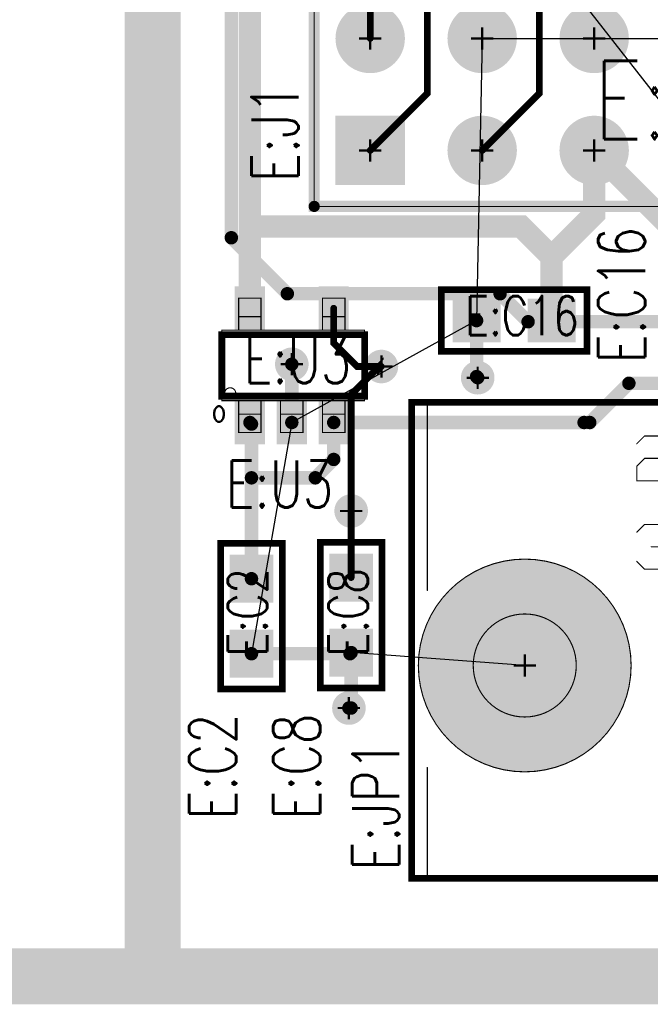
# Model space of a CAD drawing. Extents: x -4.8 to 11.7, y -3.6 to 8.1.
# Tile 6 of 53: x 0.672 to 1.235, y -0.325 to 0.554. Entities that reach past the tile are written whole.
import ezdxf
from ezdxf.enums import TextEntityAlignment as Align

# ---------------------------------------------------------------- set-up
doc = ezdxf.new("R2010")
doc.units = 0
for name, pattern in [('SIG_101', [2, 1, 1]), ('SIG_67', [2, 1, 1]), ('SIG_68', [2, 1, 1]), ('SIG_77', [2, 1, 1]), ('SIG_78', [2, 1, 1]), ('SIG_79', [2, 1, 1]), ('SIG_80', [2, 1, 1]), ('SIG_84', [2, 1, 1])]:
    doc.linetypes.add(name, pattern=pattern)
for name, color, linetype in [('2D_LINE_02', 231, 'CONTINUOUS'), ('2D_LINE_03', 112, 'CONTINUOUS'), ('ATTRIBUTE_123', 255, 'CONTINUOUS'), ('BOARD_OUTLINE_00', 254, 'CONTINUOUS'), ('DRIL_PLTE_THRU_01', 16, 'CONTINUOUS'), ('DRIL_PLTE_THRU_04', 176, 'CONTINUOUS'), ('DRIL_SYMBOL', 254, 'CONTINUOUS'), ('LINK_00', 2, 'CONTINUOUS'), ('PADS_BOT', 5, 'CONTINUOUS'), ('PADS_INNER', 1, 'CONTINUOUS'), ('PADS_TOP', 1, 'CONTINUOUS'), ('PART_NAME_123', 255, 'CONTINUOUS'), ('PART_NAME_129', 2, 'CONTINUOUS'), ('PART_TOP_2DLINE_123', 255, 'CONTINUOUS'), ('PART_TOP_2DLINE_129', 2, 'CONTINUOUS'), ('TRACE_01', 1, 'CONTINUOUS'), ('TRACE_04', 5, 'CONTINUOUS'), ('VIAPTS', 56, 'CONTINUOUS')]:
    doc.layers.add(name, color=color, linetype=linetype)
doc.styles.add('W0$001', font='simplex', dxfattribs={"width": 0.75})
doc.styles.add('W0$005', font='simplex', dxfattribs={"width": 0.75})
doc.styles.add('W0$006', font='simplex', dxfattribs={"width": 0.75})

# ---------------------------------------------------------------- blocks, each defined once
blk = doc.blocks.new('BOARD_1')
at = {"layer": 'BOARD_OUTLINE_00', "const_width": 0.01}
blk.add_lwpolyline([(0.0943, 1.2005), (7.4193, 1.2005), (7.4193, -5.5995), (0.0943, -5.5995)], close=True, dxfattribs=at)
blk = doc.blocks.new('DRAWING_167')
at = {"layer": '2D_LINE_02', "const_width": 0.05}
blk.add_lwpolyline([(0.0943, 1.2005), (7.4193, 1.2005), (7.4193, -5.5995), (0.0943, -5.5995)], close=True, dxfattribs=at)
blk = doc.blocks.new('DRAWING_168')
at = {"layer": '2D_LINE_03', "const_width": 0.05}
blk.add_lwpolyline([(0.0943, 1.2005), (7.4193, 1.2005), (7.4193, -5.5995), (0.0943, -5.5995)], close=True, dxfattribs=at)
blk = doc.blocks.new('DRAWING_170')
at = {"layer": '2D_LINE_03', "const_width": 0.025}
blk.add_lwpolyline([(-0.015, 0.035), (-0.425, 0.035), (-0.425, 1.63), (-4.145, 1.63), (-4.145, 1.18), (-5.3905, 1.18), (-5.3905, -0.1697), (-0.015, -0.1697)], close=True, dxfattribs=at)
blk = doc.blocks.new('SMOOTH_0$05')
at = {"const_width": 0.025}
blk.add_lwpolyline([(-0.0125, 0, 1), (0.0125, 0, 1)], format="xyb", close=True, dxfattribs=at)
blk = doc.blocks.new('DRAWING_171')
at = {"layer": '2D_LINE_02', "const_width": 0.05}
blk.add_lwpolyline([(0, 0), (1.97, 0), (1.97, -1.3097), (0, -1.3097)], close=True, dxfattribs=at)
at = {"layer": '2D_LINE_02'}
blk.add_blockref('SMOOTH_0$05', (0, -1.3097), dxfattribs=at)
blk = doc.blocks.new('SMOOTH_0$01')
at = {"const_width": 0.005}
blk.add_lwpolyline([(-0.0025, 0, 1), (0.0025, 0, 1)], format="xyb", close=True, dxfattribs=at)
blk = doc.blocks.new('SMOOTH_0$001')
at = {"const_width": 0.0005}
blk.add_lwpolyline([(-0.00025, 0, 1), (0.00025, 0, 1)], format="xyb", close=True, dxfattribs=at)
blk = doc.blocks.new('PART_BODY_TOP_219')
at = {"layer": 'PART_TOP_2DLINE_123', "const_width": 0.01}
blk.add_lwpolyline([(-0.05, -0.05), (-0.05, 0.15), (0.65, 0.15), (0.65, -0.05), (-0.05, -0.05)], dxfattribs=at)
at = {"layer": 'PART_TOP_2DLINE_129', "const_width": 0.001}
blk.add_lwpolyline([(-0.05, -0.05), (-0.05, 0.15), (0.65, 0.15), (0.65, -0.05), (-0.05, -0.05)], dxfattribs=at)
at = {"layer": 'PART_TOP_2DLINE_123'}
for p in [(-0.05, 0.15), (0.65, 0.15), (-0.05, -0.05), (-0.05, -0.05), (0.65, -0.05)]:
    blk.add_blockref('SMOOTH_0$01', p, dxfattribs=at)
at = {"layer": 'PART_TOP_2DLINE_129'}
for p in [(-0.05, 0.15), (0.65, 0.15), (-0.05, -0.05), (-0.05, -0.05), (0.65, -0.05)]:
    blk.add_blockref('SMOOTH_0$001', p, dxfattribs=at)
blk = doc.blocks.new('DRIL_SYMBOL_0$042')
at = {"layer": 'DRIL_SYMBOL', "const_width": 0.002}
for points in [[(0, -0.01), (0, 0.01)], [(-0.01, 0), (0.01, 0)]]:
    blk.add_lwpolyline(points, dxfattribs=at)
blk = doc.blocks.new('DRIL_HOLE_0$042')
at = {"const_width": 0.021}
blk.add_lwpolyline([(-0.0105, 0, 1), (0.0105, 0, 1)], format="xyb", close=True, dxfattribs=at)
blk.add_blockref('DRIL_SYMBOL_0$042', (0, 0))
blk = doc.blocks.new('PAD_75')
at = {"const_width": 0.031}
blk.add_lwpolyline([(0, -0.0155, 1), (0, 0.0155, 1)], format="xyb", close=True, dxfattribs=at)
blk = doc.blocks.new('PAD_76')
at = {"const_width": 0.062}
blk.add_lwpolyline([(-0.031, 0), (0.031, 0)], dxfattribs=at)
blk = doc.blocks.new('STK_TOP_53')
at = {"layer": 'DRIL_PLTE_THRU_01'}
blk.add_blockref('DRIL_HOLE_0$042', (0, 0), dxfattribs=at)
at = {"layer": 'DRIL_PLTE_THRU_04'}
blk.add_blockref('DRIL_HOLE_0$042', (0, 0), dxfattribs=at)
at = {"layer": 'PADS_BOT'}
blk.add_blockref('PAD_76', (0, 0), dxfattribs=at)
at = {"layer": 'PADS_INNER'}
blk.add_blockref('PAD_75', (0, 0), dxfattribs=at)
at = {"layer": 'PADS_TOP'}
blk.add_blockref('PAD_76', (0, 0), dxfattribs=at)
blk = doc.blocks.new('STK_TOP_66')
at = {"layer": 'DRIL_PLTE_THRU_01'}
blk.add_blockref('DRIL_HOLE_0$042', (0, 0), dxfattribs=at)
at = {"layer": 'DRIL_PLTE_THRU_04'}
blk.add_blockref('DRIL_HOLE_0$042', (0, 0), dxfattribs=at)
at = {"layer": 'PADS_BOT'}
blk.add_blockref('PAD_75', (0, 0), dxfattribs=at)
at = {"layer": 'PADS_INNER'}
blk.add_blockref('PAD_75', (0, 0), dxfattribs=at)
at = {"layer": 'PADS_TOP'}
blk.add_blockref('PAD_75', (0, 0), dxfattribs=at)
blk = doc.blocks.new('SYM_TOP_52')
for name, p in [('PART_BODY_TOP_219', (0, 0)), ('STK_TOP_66', (0, 0.1)), ('STK_TOP_66', (0.1, 0.1)), ('STK_TOP_66', (0.2, 0.1)), ('STK_TOP_66', (0.3, 0.1)), ('STK_TOP_66', (0.4, 0.1)), ('STK_TOP_66', (0.5, 0.1)), ('STK_TOP_66', (0.6, 0.1)), ('STK_TOP_53', (0, 0)), ('STK_TOP_66', (0.1, 0)), ('STK_TOP_66', (0.2, 0)), ('STK_TOP_66', (0.3, 0)), ('STK_TOP_66', (0.4, 0)), ('STK_TOP_66', (0.5, 0)), ('STK_TOP_66', (0.6, 0))]:
    blk.add_blockref(name, p)
blk = doc.blocks.new('PART_TOP_116')
blk.add_blockref('SYM_TOP_52', (0, 0))
at = {"layer": 'PART_NAME_123', "style": 'W0$006', "width": 0.75}
blk.add_text('E:J1', height=0.042, rotation=90, dxfattribs=at).set_placement((-0.064, -0.028))
at = {"layer": 'PART_NAME_129', "style": 'W0$001', "width": 0.75}
blk.add_text('E:J1', height=0.07, dxfattribs=at).set_placement((0.2, 0.01))
blk = doc.blocks.new('SMOOTH_0$006')
at = {"const_width": 0.003}
blk.add_lwpolyline([(-0.0015, 0, 1), (0.0015, 0, 1)], format="xyb", close=True, dxfattribs=at)
blk = doc.blocks.new('PART_BODY_TOP_220')
at = {"layer": 'PART_TOP_2DLINE_123', "const_width": 0.006}
blk.add_lwpolyline([(-0.375, 0.389), (0.05, 0.389), (0.05, -0.291), (-0.375, -0.291)], close=True, dxfattribs=at)
at = {"layer": 'PART_TOP_2DLINE_129', "const_width": 0.001}
for points in [[(-0.28, 0.288, 1), (-0.09, 0.288, 1)], [(-0.231, 0.288, 1), (-0.139, 0.288, 1)], [(-0.11, 0.099, 1), (-0.046, 0.099, 1)], [(-0.032, 0.099, 1), (0.032, 0.099, 1)], [(-0.098, 0.099, 1), (-0.058, 0.099, 1)], [(-0.02, 0.099, 1), (0.02, 0.099, 1)], [(-0.11, 0, 1), (-0.046, 0, 1)], [(-0.032, 0, 1), (0.032, 0, 1)], [(-0.098, 0, 1), (-0.058, 0, 1)], [(-0.02, 0, 1), (0.02, 0, 1)], [(-0.28, -0.188, 1), (-0.09, -0.188, 1)], [(-0.231, -0.188, 1), (-0.139, -0.188, 1)]]:
    blk.add_lwpolyline(points, format="xyb", close=True, dxfattribs=at)
for points in [[(-0.276, 0.375), (-0.374, 0.375)], [(-0.374, 0.375), (-0.374, -0.275)], [(-0.118, 0.375), (0.049, 0.375)], [(0.049, 0.375), (0.049, -0.275)], [(-0.099, 0.181), (-0.092, 0.188)], [(-0.066, 0.188), (-0.059, 0.181)], [(-0.007, 0.188), (-0.02, 0.188)], [(-0.02, 0.188), (-0.02, 0.161)], [(0, 0.181), (-0.007, 0.188)], [(0.013, 0.188), (0.02, 0.181)], [(-0.099, 0.168), (-0.099, 0.181)], [(-0.059, 0.181), (-0.059, 0.168)], [(0, 0.168), (0, 0.181)], [(0.02, 0.181), (0.02, 0.168)], [(-0.092, 0.161), (-0.099, 0.168)], [(-0.079, 0.168), (-0.086, 0.161)], [(-0.079, 0.168), (-0.079, 0.175)], [(-0.072, 0.161), (-0.079, 0.168)], [(-0.059, 0.168), (-0.066, 0.161)], [(0.007, 0.161), (0, 0.168)], [(0.02, 0.168), (0.013, 0.161)], [(-0.086, 0.161), (-0.092, 0.161)], [(-0.066, 0.161), (-0.072, 0.161)], [(0.013, 0.161), (0.007, 0.161)], [(-0.086, -0.085), (-0.086, -0.058)], [(-0.086, -0.058), (-0.079, -0.058)], [(-0.079, -0.058), (-0.059, -0.078)], [(-0.02, -0.065), (-0.02, -0.078)], [(0.013, -0.065), (0.02, -0.071)], [(-0.059, -0.078), (-0.099, -0.078)], [(0.02, -0.071), (-0.02, -0.071)], [(-0.374, -0.275), (-0.272, -0.275)], [(0.049, -0.275), (-0.118, -0.275)]]:
    blk.add_lwpolyline(points, dxfattribs=at)
at = {"layer": 'PART_TOP_2DLINE_123'}
for p in [(-0.375, 0.389), (0.05, 0.389), (-0.375, -0.291), (0.05, -0.291)]:
    blk.add_blockref('SMOOTH_0$006', p, dxfattribs=at)
at = {"layer": 'PART_TOP_2DLINE_129'}
for p in [(-0.374, 0.375), (-0.374, 0.375), (-0.276, 0.375), (-0.118, 0.375), (0.049, 0.375), (0.049, 0.375), (-0.092, 0.188), (-0.066, 0.188), (-0.02, 0.188), (-0.02, 0.188), (-0.007, 0.188), (-0.007, 0.188), (0.013, 0.188), (-0.099, 0.181), (-0.099, 0.181), (-0.059, 0.181), (-0.059, 0.181), (0, 0.181), (0, 0.181), (0.02, 0.181), (0.02, 0.181), (-0.099, 0.168), (-0.099, 0.168), (-0.079, 0.175), (-0.079, 0.168), (-0.079, 0.168), (-0.079, 0.168), (-0.059, 0.168), (-0.059, 0.168), (0, 0.168), (0, 0.168), (0.02, 0.168), (0.02, 0.168), (-0.092, 0.161), (-0.092, 0.161), (-0.086, 0.161), (-0.086, 0.161), (-0.072, 0.161), (-0.072, 0.161), (-0.066, 0.161), (-0.066, 0.161), (-0.02, 0.161), (0.007, 0.161), (0.007, 0.161), (0.013, 0.161), (0.013, 0.161), (-0.086, -0.058), (-0.086, -0.058), (-0.079, -0.058), (-0.079, -0.058), (-0.02, -0.065), (0.013, -0.065), (-0.099, -0.078), (-0.059, -0.078), (-0.059, -0.078), (-0.02, -0.071), (-0.02, -0.078), (0.02, -0.071), (0.02, -0.071), (-0.086, -0.085), (-0.374, -0.275), (-0.374, -0.275), (-0.272, -0.275), (-0.118, -0.275), (0.049, -0.275), (0.049, -0.275)]:
    blk.add_blockref('SMOOTH_0$001', p, dxfattribs=at)
blk = doc.blocks.new('DRIL_SYMBOL_0$035')
at = {"layer": 'DRIL_SYMBOL', "const_width": 0.002}
for points in [[(0, -0.01), (0, 0.01)], [(-0.01, 0), (0.01, 0)]]:
    blk.add_lwpolyline(points, dxfattribs=at)
blk = doc.blocks.new('DRIL_HOLE_0$035')
at = {"const_width": 0.0175}
blk.add_lwpolyline([(-0.00875, 0, 1), (0.00875, 0, 1)], format="xyb", close=True, dxfattribs=at)
blk.add_blockref('DRIL_SYMBOL_0$035', (0, 0))
blk = doc.blocks.new('PAD_83')
at = {"const_width": 0.032}
blk.add_lwpolyline([(0, -0.016, 1), (0, 0.016, 1)], format="xyb", close=True, dxfattribs=at)
blk = doc.blocks.new('STK_TOP_67')
at = {"layer": 'DRIL_PLTE_THRU_01'}
blk.add_blockref('DRIL_HOLE_0$035', (0, 0), dxfattribs=at)
at = {"layer": 'DRIL_PLTE_THRU_04'}
blk.add_blockref('DRIL_HOLE_0$035', (0, 0), dxfattribs=at)
at = {"layer": 'PADS_BOT'}
blk.add_blockref('PAD_83', (0, 0), dxfattribs=at)
at = {"layer": 'PADS_INNER'}
blk.add_blockref('PAD_83', (0, 0), dxfattribs=at)
at = {"layer": 'PADS_TOP'}
blk.add_blockref('PAD_83', (0, 0), dxfattribs=at)
blk = doc.blocks.new('DRIL_SYMBOL_0$092')
at = {"layer": 'DRIL_SYMBOL', "const_width": 0.002}
for points in [[(0, -0.01), (0, 0.01)], [(-0.01, 0), (0.01, 0)]]:
    blk.add_lwpolyline(points, dxfattribs=at)
blk = doc.blocks.new('DRIL_HOLE_0$092')
at = {"const_width": 0.046}
blk.add_lwpolyline([(-0.023, 0, 1), (0.023, 0, 1)], format="xyb", close=True, dxfattribs=at)
blk.add_blockref('DRIL_SYMBOL_0$092', (0, 0))
blk = doc.blocks.new('PAD_84')
at = {"const_width": 0.095}
blk.add_lwpolyline([(0, -0.0475, 1), (0, 0.0475, 1)], format="xyb", close=True, dxfattribs=at)
blk = doc.blocks.new('STK_TOP_68')
at = {"layer": 'DRIL_PLTE_THRU_01'}
blk.add_blockref('DRIL_HOLE_0$092', (0, 0), dxfattribs=at)
at = {"layer": 'DRIL_PLTE_THRU_04'}
blk.add_blockref('DRIL_HOLE_0$092', (0, 0), dxfattribs=at)
at = {"layer": 'PADS_BOT'}
blk.add_blockref('PAD_84', (0, 0), dxfattribs=at)
at = {"layer": 'PADS_INNER'}
blk.add_blockref('PAD_84', (0, 0), dxfattribs=at)
at = {"layer": 'PADS_TOP'}
blk.add_blockref('PAD_84', (0, 0), dxfattribs=at)
blk = doc.blocks.new('SYM_TOP_53')
for name, p in [('PART_BODY_TOP_220', (0, 0)), ('STK_TOP_68', (-0.185, 0.288)), ('STK_TOP_67', (-0.078, 0.099)), ('STK_TOP_67', (0, 0.099)), ('STK_TOP_67', (-0.078, 0)), ('STK_TOP_67', (0, 0)), ('STK_TOP_68', (-0.185, -0.188))]:
    blk.add_blockref(name, p)
blk = doc.blocks.new('PART_TOP_117')
blk.add_blockref('SYM_TOP_53', (0, 0))
at = {"layer": 'PART_NAME_123', "style": 'W0$006', "width": 0.75}
blk.add_text('E:JP1', height=0.042, dxfattribs=at).set_placement((-0.368, 0.4))
blk = doc.blocks.new('PART_BODY_TOP_203')
at = {"layer": 'PART_TOP_2DLINE_123', "const_width": 0.006}
blk.add_lwpolyline([(-0.065, -0.02756), (0.065, -0.02756), (0.065, 0.02756), (-0.065, 0.02756)], close=True, dxfattribs=at)
at = {"layer": 'PART_TOP_2DLINE_129', "const_width": 0.001}
blk.add_lwpolyline([(-0.065, -0.03), (0.065, -0.03), (0.065, 0.02756), (-0.065, 0.02756)], close=True, dxfattribs=at)
at = {"layer": 'PART_TOP_2DLINE_123'}
for p in [(-0.065, 0.02756), (0.065, 0.02756), (-0.065, -0.02756), (0.065, -0.02756)]:
    blk.add_blockref('SMOOTH_0$006', p, dxfattribs=at)
at = {"layer": 'PART_TOP_2DLINE_129'}
for p in [(-0.065, 0.02756), (0.065, 0.02756), (-0.065, -0.03), (0.065, -0.03)]:
    blk.add_blockref('SMOOTH_0$001', p, dxfattribs=at)
blk = doc.blocks.new('DRIL_HOLE_0')
blk.add_lwpolyline([(0, 0, 1), (0, 0, 1)], format="xyb", close=True)
blk = doc.blocks.new('PAD_0')
blk.add_lwpolyline([(0, 0, 1), (0, 0, 1)], format="xyb", close=True)
blk = doc.blocks.new('PAD_98')
at = {"const_width": 0.039}
blk.add_lwpolyline([(-0.0215, 0), (0.0215, 0)], dxfattribs=at)
blk = doc.blocks.new('STK_TOP_49')
at = {"layer": 'DRIL_PLTE_THRU_01'}
blk.add_blockref('DRIL_HOLE_0', (0, 0), dxfattribs=at)
at = {"layer": 'DRIL_PLTE_THRU_04'}
blk.add_blockref('DRIL_HOLE_0', (0, 0), dxfattribs=at)
at = {"layer": 'PADS_BOT'}
blk.add_blockref('PAD_0', (0, 0), dxfattribs=at)
at = {"layer": 'PADS_INNER'}
blk.add_blockref('PAD_0', (0, 0), dxfattribs=at)
at = {"layer": 'PADS_TOP'}
blk.add_blockref('PAD_98', (0, 0), dxfattribs=at)
blk = doc.blocks.new('SYM_TOP_36')
for name, p in [('PART_BODY_TOP_203', (0, 0)), ('STK_TOP_49', (-0.0335, 0)), ('STK_TOP_49', (0.0335, 0))]:
    blk.add_blockref(name, p)
blk = doc.blocks.new('PART_TOP_234')
blk.add_blockref('SYM_TOP_36', (0, 0))
at = {"layer": 'PART_NAME_123', "style": 'W0$006', "width": 0.75}
blk.add_text('E:C16', height=0.042, rotation=270, dxfattribs=at).set_placement((-0.117, 0.038))
at = {"layer": 'PART_NAME_129', "style": 'W0$001', "width": 0.75}
blk.add_text('E:C16', height=0.035, rotation=180, dxfattribs=at).set_placement((-0.0069, -0.0044), align=Align.MIDDLE_CENTER)
blk = doc.blocks.new('PART_TOP_238')
blk.add_blockref('SYM_TOP_36', (0, 0))
at = {"layer": 'PART_NAME_123', "style": 'W0$006', "width": 0.75}
blk.add_text('E:C2', height=0.042, rotation=180, dxfattribs=at).set_placement((0.1816, -0.0136))
at = {"layer": 'PART_NAME_129', "style": 'W0$001', "width": 0.75}
blk.add_text('E:C2', height=0.035, rotation=180, dxfattribs=at).set_placement((-0.0034, -0.0036), align=Align.MIDDLE_CENTER)
blk = doc.blocks.new('PART_TOP_244')
blk.add_blockref('SYM_TOP_36', (0, 0))
at = {"layer": 'PART_NAME_123', "style": 'W0$006', "width": 0.75}
blk.add_text('E:C8', height=0.042, rotation=180, dxfattribs=at).set_placement((0.1826, -0.0276))
at = {"layer": 'PART_NAME_129', "style": 'W0$001', "width": 0.75}
blk.add_text('E:C8', height=0.035, rotation=180, dxfattribs=at).set_placement((-0.0024, -0.0026), align=Align.MIDDLE_CENTER)
blk = doc.blocks.new('PART_BODY_TOP_201')
at = {"layer": 'PART_TOP_2DLINE_123', "const_width": 0.006}
blk.add_lwpolyline([(0.065, 0.0275), (0.065, -0.0275), (-0.0625, -0.0275), (-0.0625, 0.0275)], close=True, dxfattribs=at)
blk.add_lwpolyline([(0.065, 0.0275), (0.065, -0.0275), (-0.0625, -0.0275), (-0.0625, 0.0275)], close=True, dxfattribs=at)
at = {"layer": 'PART_TOP_2DLINE_129', "const_width": 0.001}
for points in [[(-0.0275, 0.0315), (-0.0275, 0.06), (-0.0475, 0.06), (-0.0475, 0.0315), (-0.0275, 0.0315)], [(0.0475, 0.0315), (0.0475, 0.06), (0.0275, 0.06), (0.0275, 0.0315), (0.0475, 0.0315)], [(-0.0275, 0.0435), (-0.0475, 0.0435)], [(0.0475, 0.0435), (0.0275, 0.0435)], [(-0.0475, -0.0315), (-0.0475, -0.06), (-0.0275, -0.06), (-0.0275, -0.0315), (-0.0475, -0.0315)], [(-0.01, -0.0315), (-0.01, -0.06), (0.01, -0.06), (0.01, -0.0315), (-0.01, -0.0315)], [(0.0275, -0.0315), (0.0275, -0.06), (0.0475, -0.06), (0.0475, -0.0315), (0.0275, -0.0315)], [(-0.0475, -0.0435), (-0.0275, -0.0435)], [(-0.01, -0.0435), (0.01, -0.0435)], [(0.0275, -0.0435), (0.0475, -0.0435)]]:
    blk.add_lwpolyline(points, dxfattribs=at)
blk.add_lwpolyline([(0.065, 0.0315), (0.065, -0.0315), (-0.0625, -0.0315), (-0.0625, 0.0315)], close=True, dxfattribs=at)
blk.add_lwpolyline([(-0.06, -0.025, 1), (-0.05, -0.025, 1)], format="xyb", close=True, dxfattribs=at)
at = {"layer": 'PART_TOP_2DLINE_123'}
for p in [(-0.0625, 0.0275), (-0.0625, 0.0275), (0.065, 0.0275), (0.065, 0.0275), (-0.0625, -0.0275), (-0.0625, -0.0275), (0.065, -0.0275), (0.065, -0.0275)]:
    blk.add_blockref('SMOOTH_0$006', p, dxfattribs=at)
at = {"layer": 'PART_TOP_2DLINE_129'}
for p in [(-0.0475, 0.06), (-0.0275, 0.06), (0.0275, 0.06), (0.0475, 0.06), (-0.0475, 0.0435), (-0.0275, 0.0435), (0.0275, 0.0435), (0.0475, 0.0435), (-0.0625, 0.0315), (-0.0475, 0.0315), (-0.0275, 0.0315), (-0.0275, 0.0315), (0.0275, 0.0315), (0.0475, 0.0315), (0.0475, 0.0315), (0.065, 0.0315), (-0.0625, -0.0315), (-0.0475, -0.0315), (-0.0475, -0.0315), (-0.0275, -0.0315), (-0.01, -0.0315), (-0.01, -0.0315), (0.01, -0.0315), (0.0275, -0.0315), (0.0275, -0.0315), (0.0475, -0.0315), (0.065, -0.0315), (-0.0475, -0.0435), (-0.0275, -0.0435), (-0.01, -0.0435), (0.01, -0.0435), (0.0275, -0.0435), (0.0475, -0.0435), (-0.0475, -0.06), (-0.0275, -0.06), (-0.01, -0.06), (0.01, -0.06), (0.0275, -0.06), (0.0475, -0.06)]:
    blk.add_blockref('SMOOTH_0$001', p, dxfattribs=at)
blk = doc.blocks.new('PAD_56')
at = {"const_width": 0.027}
blk.add_lwpolyline([(-0.0195, 0), (0.0195, 0)], dxfattribs=at)
blk = doc.blocks.new('STK_TOP_47')
at = {"layer": 'DRIL_PLTE_THRU_01'}
blk.add_blockref('DRIL_HOLE_0', (0, 0), dxfattribs=at)
at = {"layer": 'DRIL_PLTE_THRU_04'}
blk.add_blockref('DRIL_HOLE_0', (0, 0), dxfattribs=at)
at = {"layer": 'PADS_BOT'}
blk.add_blockref('PAD_0', (0, 0), dxfattribs=at)
at = {"layer": 'PADS_INNER'}
blk.add_blockref('PAD_0', (0, 0), dxfattribs=at)
at = {"layer": 'PADS_TOP', "rotation": 90}
blk.add_blockref('PAD_56', (0, 0), dxfattribs=at)
blk = doc.blocks.new('SYM_TOP_34')
for name, p in [('STK_TOP_47', (-0.0374, 0.051)), ('STK_TOP_47', (0.0374, 0.051)), ('PART_BODY_TOP_201', (0, 0)), ('STK_TOP_47', (-0.0374, -0.051)), ('STK_TOP_47', (0, -0.051)), ('STK_TOP_47', (0.0374, -0.051))]:
    blk.add_blockref(name, p)
blk = doc.blocks.new('PART_TOP_263')
blk.add_blockref('SYM_TOP_34', (0, 0))
at = {"layer": 'ATTRIBUTE_123', "style": 'W0$005', "width": 0.75}
blk.add_text('o', height=0.021, dxfattribs=at).set_placement((-0.065, -0.04), align=Align.MIDDLE_CENTER)
at = {"layer": 'PART_NAME_123', "style": 'W0$006', "width": 0.75}
blk.add_text('E:U3', height=0.042, dxfattribs=at).set_placement((-0.011, -0.106), align=Align.MIDDLE_CENTER)
at = {"layer": 'PART_NAME_129', "style": 'W0$001', "width": 0.75}
blk.add_text('E:U3', height=0.042, dxfattribs=at).set_placement((0.005, 0.005), align=Align.MIDDLE_CENTER)
blk = doc.blocks.new('SMOOTH_0$012')
at = {"const_width": 0.006}
blk.add_lwpolyline([(-0.003, 0, 1), (0.003, 0, 1)], format="xyb", close=True, dxfattribs=at)
blk = doc.blocks.new('TRACE_800')
at = {"layer": 'TRACE_01', "linetype": 'SIG_68', "const_width": 0.012}
blk.add_lwpolyline([(0.9676, -0.0604), (0.9676, -0.0109)], dxfattribs=at)
at = {"layer": 'TRACE_01'}
for p in [(0.9676, -0.0109), (0.9676, -0.0604)]:
    blk.add_blockref('SMOOTH_0$012', p, dxfattribs=at)
blk = doc.blocks.new('TRACE_804')
at = {"layer": 'TRACE_01', "linetype": 'SIG_68', "const_width": 0.012}
blk.add_lwpolyline([(0.9676, -0.0604), (0.9656, -0.0604)], dxfattribs=at)
at = {"layer": 'TRACE_01'}
for p in [(0.9656, -0.0604), (0.9676, -0.0604)]:
    blk.add_blockref('SMOOTH_0$012', p, dxfattribs=at)
blk = doc.blocks.new('SMOOTH_0$02')
at = {"const_width": 0.01}
blk.add_lwpolyline([(-0.005, 0, 1), (0.005, 0, 1)], format="xyb", close=True, dxfattribs=at)
blk = doc.blocks.new('DRIL_SYMBOL_0$013')
at = {"layer": 'DRIL_SYMBOL', "const_width": 0.002}
for points in [[(0, -0.01), (0, 0.01)], [(-0.01, 0), (0.01, 0)]]:
    blk.add_lwpolyline(points, dxfattribs=at)
blk = doc.blocks.new('DRIL_HOLE_0$013')
at = {"const_width": 0.0065}
blk.add_lwpolyline([(-0.00325, 0, 1), (0.00325, 0, 1)], format="xyb", close=True, dxfattribs=at)
blk.add_blockref('DRIL_SYMBOL_0$013', (0, 0))
blk = doc.blocks.new('PAD_180')
at = {"const_width": 0.015}
blk.add_lwpolyline([(0, -0.0075, 1), (0, 0.0075, 1)], format="xyb", close=True, dxfattribs=at)
blk = doc.blocks.new('STK_TOP_5')
at = {"layer": 'DRIL_PLTE_THRU_01'}
blk.add_blockref('DRIL_HOLE_0$013', (0, 0), dxfattribs=at)
at = {"layer": 'DRIL_PLTE_THRU_04'}
blk.add_blockref('DRIL_HOLE_0$013', (0, 0), dxfattribs=at)
at = {"layer": 'PADS_BOT'}
blk.add_blockref('PAD_180', (0, 0), dxfattribs=at)
at = {"layer": 'PADS_INNER'}
blk.add_blockref('PAD_180', (0, 0), dxfattribs=at)
at = {"layer": 'PADS_TOP'}
blk.add_blockref('PAD_180', (0, 0), dxfattribs=at)
blk = doc.blocks.new('SYM_TOP_4')
blk.add_blockref('STK_TOP_5', (0, 0))

msp = doc.modelspace()

# ---------------------------------------------------------------- linework, layer by layer
at = {"layer": 'LINK_00', "linetype": 'SIG_68'}
for p, q in [((1.7306, -0.1424), (0.9851, 0.8126)), ((1.0846, 0.5376), (1.0796, 0.2856)), ((1.0846, 0.5376), (1.2846, 0.5376)), ((1.0796, 0.2856), (0.9146, 0.1946)), ((0.9146, 0.1946), (0.8786, -0.0119)), ((1.1226, -0.0224), (0.9676, -0.0109))]:
    msp.add_line(p, q, dxfattribs=at)
at = {"layer": 'TRACE_01', "linetype": 'SIG_78', "const_width": 0.006}
msp.add_lwpolyline([(0.9846, 0.5376), (0.9846, 0.5886), (1.0956, 0.6996), (1.3956, 0.6996)], dxfattribs=at)
at = {"layer": 'TRACE_01', "linetype": 'SIG_80', "const_width": 0.02}
for points in [[(1.1466, 0.3426), (1.1196, 0.3696), (0.8772, 0.3696), (0.8772, 0.6296), (0.9006, 0.653), (0.9575, 0.653), (0.9606, 0.6561)], [(1.1466, 0.3426), (1.1846, 0.3806), (1.1846, 0.4376)], [(1.1466, 0.2856), (1.1466, 0.3426), (1.1846, 0.3806), (1.1846, 0.4376)], [(1.7005, 0.3647), (1.2575, 0.3647), (1.1846, 0.4376)], [(1.1466, 0.3426), (1.1196, 0.3696), (0.8772, 0.3696)], [(0.8772, 0.2966), (0.8772, 0.3696)]]:
    msp.add_lwpolyline(points, dxfattribs=at)
at = {"layer": 'TRACE_01', "linetype": 'SIG_77', "const_width": 0.006}
msp.add_lwpolyline([(0.9846, 0.4376), (1.0356, 0.4886), (1.0356, 0.5846), (1.1056, 0.6546), (1.4356, 0.6546)], dxfattribs=at)
at = {"layer": 'TRACE_01', "linetype": 'SIG_79', "const_width": 0.006}
msp.add_lwpolyline([(1.0846, 0.4376), (1.1356, 0.4886), (1.1356, 0.5946), (1.1656, 0.6246), (1.3456, 0.6246)], dxfattribs=at)
at = {"layer": 'TRACE_01', "linetype": 'SIG_101', "const_width": 0.006}
for points in [[(0.9946, 0.2446), (0.973, 0.2446), (0.952, 0.2656), (0.952, 0.2966)], [(0.9676, 0.0561), (0.9676, 0.1156)]]:
    msp.add_lwpolyline(points, dxfattribs=at)
at = {"layer": 'TRACE_01', "linetype": 'SIG_84', "const_width": 0.012}
for points in [[(1.1756, 0.1946), (1.1806, 0.1946), (1.2156, 0.2296), (1.2896, 0.2296), (1.3096, 0.2496), (1.3096, 0.3001)], [(0.9356, 0.1452), (0.8786, 0.1452), (0.8786, 0.1932), (0.8772, 0.1946)], [(0.8786, 0.0551), (0.8786, 0.1452), (0.9356, 0.1452), (0.952, 0.1616), (0.952, 0.1946)], [(0.9356, 0.1452), (0.952, 0.1616), (0.952, 0.1946)], [(1.1756, 0.1946), (0.952, 0.1946)]]:
    msp.add_lwpolyline(points, dxfattribs=at)
at = {"layer": 'TRACE_01', "linetype": 'SIG_68', "const_width": 0.012}
for points in [[(1.0806, 0.2346), (1.0796, 0.2356), (1.0796, 0.2856)], [(0.9146, 0.1946), (0.9146, 0.2466)], [(0.8786, -0.0119), (0.9666, -0.0119), (0.9676, -0.0109)]]:
    msp.add_lwpolyline(points, dxfattribs=at)
at = {"layer": 'TRACE_04', "linetype": 'SIG_67', "const_width": 0.012}
for points in [[(0.8606, 0.3596), (0.8606, 0.8856), (0.8796, 0.9046), (0.8796, 0.9616)], [(0.8606, 0.3596), (0.9106, 0.3096), (1.1006, 0.3096), (1.1256, 0.2846), (1.3456, 0.2846), (1.4106, 0.2196), (1.4106, 0.1626)]]:
    msp.add_lwpolyline(points, dxfattribs=at)
at = {"layer": 'TRACE_04', "linetype": 'SIG_101', "const_width": 0.006}
msp.add_lwpolyline([(0.9676, 0.1156), (0.9676, 0.2196), (0.9936, 0.2456), (0.9936, 0.2436), (0.9946, 0.2446)], dxfattribs=at)

# ---------------------------------------------------------------- block references
for name, p in [('DRAWING_167', (-0.3193, 5.2995)), ('DRAWING_168', (-0.3193, 5.2995)), ('BOARD_1', (-0.3193, 5.2995)), ('DRAWING_170', (5.1655, -0.1303)), ('DRAWING_171', (0.7905, 1.0097)), ('PART_TOP_116', (0.9846, 0.4376)), ('PART_TOP_263', (0.9146, 0.2456)), ('TRACE_800', (0, 0)), ('TRACE_804', (0, 0))]:
    msp.add_blockref(name, p)
for name, p, rotation in [('PART_TOP_234', (1.1131, 0.2856), 180), ('PART_TOP_117', (1.4106, 0.1626), 90), ('PART_TOP_244', (0.9676, 0.0226), 270), ('PART_TOP_238', (0.8786, 0.0216), 270)]:
    msp.add_blockref(name, p, dxfattribs=dict(rotation=rotation))
at = {"layer": 'TRACE_01'}
for name, p in [('SMOOTH_0$006', (0.9846, 0.5376)), ('SMOOTH_0$006', (1.0356, 0.4886)), ('SMOOTH_0$006', (1.1356, 0.4886)), ('SMOOTH_0$006', (0.9846, 0.4376)), ('SMOOTH_0$006', (1.0846, 0.4376)), ('SMOOTH_0$02', (1.1846, 0.4376)), ('SMOOTH_0$02', (1.1846, 0.4376)), ('SMOOTH_0$02', (1.1846, 0.4376)), ('SMOOTH_0$02', (1.1846, 0.3806)), ('SMOOTH_0$02', (1.1846, 0.3806)), ('SMOOTH_0$02', (0.8772, 0.3696)), ('SMOOTH_0$02', (0.8772, 0.3696)), ('SMOOTH_0$02', (0.8772, 0.3696)), ('SMOOTH_0$02', (1.1196, 0.3696)), ('SMOOTH_0$02', (1.1196, 0.3696)), ('SMOOTH_0$02', (1.1466, 0.3426)), ('SMOOTH_0$02', (1.1466, 0.3426)), ('SMOOTH_0$02', (1.1466, 0.3426)), ('SMOOTH_0$02', (1.1466, 0.3426)), ('SMOOTH_0$02', (0.8772, 0.2966)), ('SMOOTH_0$006', (0.952, 0.2966)), ('SMOOTH_0$012', (1.0796, 0.2856)), ('SMOOTH_0$02', (1.1466, 0.2856)), ('SMOOTH_0$006', (0.952, 0.2656)), ('SMOOTH_0$012', (0.9146, 0.2466)), ('SMOOTH_0$006', (0.973, 0.2446)), ('SMOOTH_0$006', (0.9946, 0.2446)), ('SMOOTH_0$012', (1.0796, 0.2356)), ('SMOOTH_0$012', (1.0806, 0.2346)), ('SMOOTH_0$012', (1.2156, 0.2296)), ('SMOOTH_0$012', (0.8772, 0.1946)), ('SMOOTH_0$012', (0.8786, 0.1932)), ('SMOOTH_0$012', (0.9146, 0.1946)), ('SMOOTH_0$012', (0.952, 0.1946)), ('SMOOTH_0$012', (0.952, 0.1946)), ('SMOOTH_0$012', (0.952, 0.1946)), ('SMOOTH_0$012', (1.1756, 0.1946)), ('SMOOTH_0$012', (1.1756, 0.1946)), ('SMOOTH_0$012', (1.1806, 0.1946)), ('SMOOTH_0$012', (0.952, 0.1616)), ('SMOOTH_0$012', (0.952, 0.1616)), ('SMOOTH_0$012', (0.8786, 0.1452)), ('SMOOTH_0$012', (0.8786, 0.1452)), ('SMOOTH_0$012', (0.9356, 0.1452)), ('SMOOTH_0$012', (0.9356, 0.1452)), ('SMOOTH_0$012', (0.9356, 0.1452)), ('SMOOTH_0$006', (0.9676, 0.1156)), ('SMOOTH_0$012', (0.8786, 0.0551)), ('SMOOTH_0$006', (0.9676, 0.0561)), ('SMOOTH_0$012', (0.8786, -0.0119)), ('SMOOTH_0$012', (0.9666, -0.0119)), ('SMOOTH_0$012', (0.9676, -0.0109))]:
    msp.add_blockref(name, p, dxfattribs=at)
at = {"layer": 'TRACE_04'}
for name, p in [('SMOOTH_0$012', (0.8606, 0.3596)), ('SMOOTH_0$012', (0.8606, 0.3596)), ('SMOOTH_0$012', (0.9106, 0.3096)), ('SMOOTH_0$012', (1.1006, 0.3096)), ('SMOOTH_0$012', (1.1256, 0.2846)), ('SMOOTH_0$006', (0.9936, 0.2456)), ('SMOOTH_0$006', (0.9936, 0.2436)), ('SMOOTH_0$006', (0.9946, 0.2446)), ('SMOOTH_0$006', (0.9676, 0.2196)), ('SMOOTH_0$006', (0.9676, 0.1156))]:
    msp.add_blockref(name, p, dxfattribs=at)
at = {"layer": 'VIAPTS', "linetype": 'SIG_68'}
for p in [(0.9146, 0.2466), (1.0806, 0.2346), (0.9656, -0.0604)]:
    msp.add_blockref('SYM_TOP_4', p, dxfattribs=at)
at = {"layer": 'VIAPTS', "linetype": 'SIG_101'}
for p in [(0.9946, 0.2446), (0.9676, 0.1156)]:
    msp.add_blockref('SYM_TOP_4', p, dxfattribs=at)

doc.saveas('drawing.dxf')
